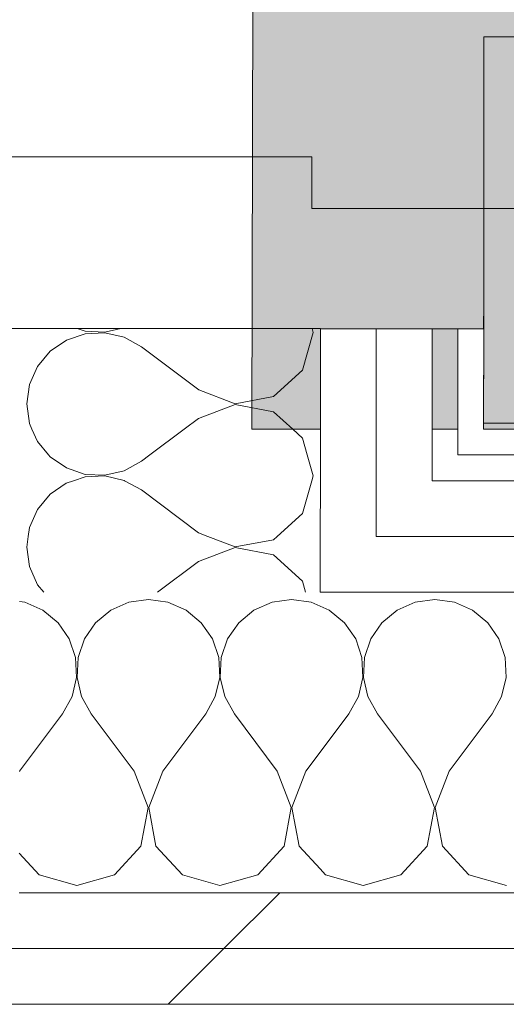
# Model space of a CAD drawing. Header units: millimetres. Extents: x -30280 to 19093, y -19284 to 4746.
# Tile 179 of 256: x -1663 to -1550, y -17072 to -16843. Entities that reach past the tile are written whole.
import ezdxf

# ---------------------------------------------------------------- set-up
doc = ezdxf.new("R2010")
doc.units = ezdxf.units.MM
doc.header["$MEASUREMENT"] = 0
doc.linetypes.add('Wipeout_Contour', pattern=[1000, 0, -1000])
for name, color, linetype in [('Nuevo_07_CR_Cel Ras pladur', 7, 'Continuous'), ('Nuevo_08_E_Envans secs', 7, 'Continuous'), ('Nuevo_Puertas Archicad', 7, 'Continuous')]:
    doc.layers.add(name, color=color, linetype=linetype)
for name, color, linetype, lineweight, true_color in [('Nuevo_07_CR_Cel Ras pladur_Pluma_Nº__102', 7, 'Continuous', 5, 0xcccccc), ('Nuevo_08_E_Envans secs_Pluma_Nº__102', 7, 'Continuous', 5, 0xcccccc), ('Nuevo_08_E_Envans secs_Pluma_Nº__171', 171, 'Continuous', 13, 0xaaaaff), ('Nuevo_08_E_Envans secs_Pluma_Nº__177', 7, 'Continuous', 15, 0xf7e046), ('Nuevo_Puertas Archicad_Pluma_Nº__3', 7, 'Continuous', 5, 0xa4a4a4)]:
    doc.layers.add(name, color=color, linetype=linetype, lineweight=lineweight, true_color=true_color)
doc.layers.add('Nuevo_08_E_Envans secs_Pluma_Nº__1', color=7, linetype='Continuous', lineweight=5)
doc.layers.add('Nuevo_Puertas Archicad_Pluma_Nº__1', color=7, linetype='Continuous', lineweight=5)
pattern_1 = [(45, (0, 0), (-183.8478, 183.8478), [195, -65]), (45, (7e-14, 183.85), (-183.8478, 183.8478), [195, -65])]

# ---------------------------------------------------------------- blocks, each defined once
blk = doc.blocks.new('Forjado_1_1', base_point=(-28050.85, 1700.85))
at = {"layer": 'Nuevo_07_CR_Cel Ras pladur_Pluma_Nº__102', "linetype": 'Continuous', "lineweight": 0, "true_color": 0x333333}
h = blk.add_hatch(color=250, dxfattribs=at)
h.paths.add_polyline_path([(-28050.85, 1700.85), (-1702.11, 1700.85), (-1556.11, 1700.85), (-1556.11, -1703.98), (-1619.11, -1703.98), (-1619.11, -6940.7), (-1544.11, -6940.7), (-1544.11, -7505.7), (-1616.26, -7505.7), (-1616.05, -11923.98), (-1552.9, -11923.98), (-1552.9, -12503.98), (-2036.11, -12503.98), (-2036.11, -12340.7), (-6985.39, -12340.7), (-6985.39, -12549.28), (-7491.4, -12549.28), (-7491.4, -12393.7), (-10655.85, -12393.7), (-10657.1, -13685.07), (-1603.63, -13694.56), (-1609.23, -16937.98), (375.89, -16937.98), (375.89, -16738.98), (1128.89, -16738.98), (1128.89, -17066.98), (2622.91, -17066.98), (5778.89, -17066.98), (5778.89, -16738.98), (6378.89, -16738.98), (6378.89, -12488.98), (5778.89, -12488.98), (5763.89, -12069.98), (3832.9, -12069.98), (2768.91, -12069.98), (2768.91, -12619.14), (2622.91, -12619.14), (2622.91, -12069.98), (843.89, -12069.98), (843.89, -12503.98), (363.89, -12503.98), (363.89, -11923.98), (6641.89, -11923.98), (6627.87, -9203.97), (6003.89, -9207.42), (6010.89, -7490.7), (5790.89, -7490.7), (5790.89, -6940.7), (6010.89, -6940.7), (6010.89, -1710.7), (5770.89, -1710.7), (5770.89, 3861.73), (-28038.85, 3861.73)])
h.paths.add_polyline_path([(7.39, -9099.15), (-1192.61, -9099.15), (-1192.61, 1700.85), (7.39, 1700.85)], flags=0)
h.paths.add_polyline_path([(-1181.11, -11348.2), (-1181.11, -9848.2), (5718.89, -9848.2), (5718.89, -11348.2)], flags=0)
h.paths.add_polyline_path([(38, -16371.48), (-1162, -16371.48), (-1162, -12771.48), (38, -12771.48)], flags=0)
h.paths.add_polyline_path([(2309.36, -16371.48), (1109.36, -16371.48), (1109.36, -12771.48), (2309.36, -12771.48)], flags=0)
h.paths.add_polyline_path([(2226.83, -8799.15), (2226.83, 1400.85), (3726.83, 1400.85), (3726.83, -8799.15)], flags=0)
h.paths.add_polyline_path([(3832.9, -12471.48), (5032.9, -12471.48), (5032.9, -16671.48), (3832.9, -16671.48)], flags=0)
at = {"layer": 'Nuevo_07_CR_Cel Ras pladur_Pluma_Nº__102', "color": 254, "linetype": 'Continuous', "lineweight": 5, "true_color": 0xcccccc, "flags": 128}
blk.add_lwpolyline([(1128.89, -16738.98), (375.89, -16738.98), (375.89, -16937.98), (-1609.23, -16937.98), (-1603.63, -13694.56), (-10657.1, -13685.07), (-10655.85, -12393.7), (-7491.4, -12393.7), (-7491.4, -12549.28), (-6985.39, -12549.28), (-6985.39, -12340.7), (-2036.11, -12340.7), (-2036.11, -12503.98), (-1552.9, -12503.98), (-1552.9, -11923.98), (-1616.05, -11923.98), (-1616.26, -7505.7)], dxfattribs=at)
blk = doc.blocks.new('*X402')
at = {"layer": 'Nuevo_08_E_Envans secs_Pluma_Nº__102', "color": 254, "linetype": 'Continuous', "lineweight": 5, "true_color": 0xcccccc}
for p, q in [((-1661.31, -16962.98), (-1661.66, -16965.44)), ((-1619.48, -16962.98), (-1613.16, -16965.41)), ((-1613.16, -16965.41), (-1604.2, -16963.73)), ((-1604.2, -16963.73), (-1603.38, -16962.98)), ((-1661.66, -16965.44), (-1661.03, -16970)), ((-1613.16, -16965.55), (-1621.66, -16968.81)), ((-1604.21, -16967.25), (-1613.16, -16965.55)), ((-1597.49, -16973.4), (-1604.21, -16967.25)), ((-1661.03, -16970), (-1659.18, -16974.21)), ((-1621.66, -16968.81), (-1631.24, -16975.98)), ((-1659.18, -16974.21), (-1657.71, -16975.98)), ((-1596.76, -16975.98), (-1597.49, -16973.4))]:
    blk.add_line(p, q, dxfattribs=at)
blk = doc.blocks.new('*X403')
at = {"layer": 'Nuevo_08_E_Envans secs_Pluma_Nº__102', "color": 254, "linetype": 'Continuous', "lineweight": 5, "true_color": 0xcccccc}
for p, q in [((-1650.75, -16949.98), (-1652.44, -16950.54)), ((-1634.98, -16952.13), (-1638.87, -16949.98)), ((-1597.48, -16957.59), (-1595.31, -16949.98)), ((-1652.44, -16950.54), (-1656.23, -16953.14)), ((-1621.66, -16962.14), (-1634.98, -16952.13)), ((-1656.23, -16953.14), (-1659.16, -16956.68)), ((-1659.16, -16956.68), (-1661.02, -16960.89)), ((-1603.38, -16962.98), (-1597.48, -16957.59)), ((-1661.02, -16960.89), (-1661.31, -16962.98)), ((-1621.66, -16962.14), (-1619.48, -16962.98))]:
    blk.add_line(p, q, dxfattribs=at)
blk = doc.blocks.new('*X404')
at = {"layer": 'Nuevo_08_E_Envans secs_Pluma_Nº__102', "color": 254, "linetype": 'Continuous', "lineweight": 5, "true_color": 0xcccccc}
for p, q in [((-1656.59, -16943.98), (-1656.22, -16944.42)), ((-1656.22, -16944.42), (-1652.43, -16947.02)), ((-1639, -16947.69), (-1634.98, -16945.46)), ((-1632.99, -16943.98), (-1634.98, -16945.46)), ((-1594.98, -16948.83), (-1596.35, -16943.98)), ((-1652.43, -16947.02), (-1648.08, -16948.5)), ((-1643.48, -16948.72), (-1639, -16947.69)), ((-1648.08, -16949.08), (-1650.75, -16949.98)), ((-1648.08, -16948.5), (-1643.48, -16948.72)), ((-1643.48, -16948.86), (-1648.08, -16949.08)), ((-1639.01, -16949.9), (-1643.48, -16948.86)), ((-1638.87, -16949.98), (-1639.01, -16949.9)), ((-1595.31, -16949.98), (-1594.98, -16948.83))]:
    blk.add_line(p, q, dxfattribs=at)
blk = doc.blocks.new('*X405')
at = {"layer": 'Nuevo_08_E_Envans secs_Pluma_Nº__102', "color": 254, "linetype": 'Continuous', "lineweight": 5, "true_color": 0xcccccc}
for p, q in [((-1660.43, -16937.98), (-1659.15, -16940.87)), ((-1624.98, -16937.98), (-1632.99, -16943.98)), ((-1597.46, -16940.06), (-1599.74, -16937.98)), ((-1659.15, -16940.87), (-1656.59, -16943.98)), ((-1596.35, -16943.98), (-1597.46, -16940.06))]:
    blk.add_line(p, q, dxfattribs=at)
blk = doc.blocks.new('*X406')
at = {"layer": 'Nuevo_08_E_Envans secs_Pluma_Nº__102', "color": 254, "linetype": 'Continuous', "lineweight": 5, "true_color": 0xcccccc}
for p, q in [((-1648.05, -16915.74), (-1652.41, -16917.21)), ((-1649.95, -16914.52), (-1648.05, -16915.16)), ((-1648.05, -16915.16), (-1643.46, -16915.39)), ((-1643.46, -16915.52), (-1648.05, -16915.74)), ((-1643.46, -16915.39), (-1639.74, -16914.53)), ((-1638.98, -16916.57), (-1643.46, -16915.52)), ((-1597.45, -16924.25), (-1594.96, -16915.49)), ((-1594.96, -16915.49), (-1595.22, -16914.56)), ((-1652.41, -16917.21), (-1656.2, -16919.81)), ((-1634.96, -16918.8), (-1638.98, -16916.57)), ((-1656.2, -16919.81), (-1659.14, -16923.35)), ((-1621.63, -16928.81), (-1634.96, -16918.8)), ((-1659.14, -16923.35), (-1661, -16927.56)), ((-1604.18, -16930.39), (-1597.45, -16924.25)), ((-1661, -16927.56), (-1661.63, -16932.11)), ((-1621.63, -16928.81), (-1613.13, -16932.08)), ((-1613.13, -16932.08), (-1604.18, -16930.39)), ((-1661.63, -16932.11), (-1661, -16936.66)), ((-1613.13, -16932.21), (-1621.64, -16935.47)), ((-1604.18, -16933.91), (-1613.13, -16932.21)), ((-1599.74, -16937.98), (-1604.18, -16933.91)), ((-1621.64, -16935.47), (-1624.98, -16937.98)), ((-1661, -16936.66), (-1660.43, -16937.98))]:
    blk.add_line(p, q, dxfattribs=at)
blk = doc.blocks.new('Puerta 27_6')
at = {"layer": 'Nuevo_Puertas Archicad_Pluma_Nº__1', "color": 7, "linetype": 'Continuous', "lineweight": 5}
for p, q in [((382, 0), (382, 844)), ((422, 844), (422, 0)), ((422, 0), (422, 19)), ((472, 19), (472, 0)), ((422, 0), (382, 0)), ((472, 0), (422, 0)), ((450, 0), (422, 0)), ((422, 0), (422, -40)), ((450, -134), (450, 0)), ((450, 0), (450, -6)), ((450, 0), (450, -6)), ((450, 0), (472, 0)), ((450, 0), (472, 0)), ((450, -6), (450, -12)), ((450, -6), (450, -12)), ((450, -12), (450, -25)), ((450, -12), (450, -25)), ((450, -25), (450, -38)), ((450, -25), (450, -38)), ((450, -38), (450, -108)), ((450, -38), (450, -108)), ((422, -40), (410, -40)), ((410, -40), (410, -134)), ((450, -108), (450, -121)), ((450, -108), (450, -121))]:
    blk.add_line(p, q, dxfattribs=at)
at = {"layer": 'Nuevo_Puertas Archicad_Pluma_Nº__3', "color": 253, "linetype": 'Continuous', "lineweight": 5, "true_color": 0xa4a4a4}
blk.add_arc((422, 0), 844, 90, 180, dxfattribs=at)
blk = doc.blocks.new('Muro_61_1', base_point=(-1689.41, -17083.98))
at = {"layer": 'Nuevo_08_E_Envans secs_Pluma_Nº__1', "color": 7, "linetype": 'Continuous', "lineweight": 5}
blk.add_line((-1663.29, -16914.51), (-1676.29, -16914.5), dxfattribs=at)
at = {"layer": 'Nuevo_08_E_Envans secs', "color": 7, "lineweight": 20}
for name in ['*X406', '*X405', '*X404', '*X403', '*X402']:
    blk.add_blockref(name, (0, 0), dxfattribs=at)
at = {"color": 254, "linetype": 'Wipeout_Contour', "lineweight": 0, "ltscale": 67991.451257}
blk.add_wipeout([(-1561.29, -16914.59), (-1561.31, -16937.98), (-1555.31, -16937.98), (-1555.29, -16914.59)], dxfattribs=at).dxf.layer = 'Nuevo_08_E_Envans secs'
at = {"color": 254, "linetype": 'Wipeout_Contour', "lineweight": 0, "ltscale": 68122.256009}
blk.add_wipeout([(-1580.31, -16949.98), (-1593.31, -16949.98), (-1593.32, -16962.98), (-1580.32, -16962.98)], dxfattribs=at).dxf.layer = 'Nuevo_08_E_Envans secs'
at = {"layer": 'Nuevo_08_E_Envans secs_Pluma_Nº__171', "linetype": 'Continuous', "lineweight": 13, "true_color": 0xaaaaff}
h = blk.add_hatch(dxfattribs=at)
h.set_pattern_fill('Panellat_HPL_0001', color=161, style=0, pattern_type=2)
h.set_pattern_definition(pattern_1)
h.paths.add_polyline_path([(-1561.29, -16914.59), (-1561.31, -16937.98), (-1555.31, -16937.98), (-1555.29, -16914.59)])
at = {"layer": 'Nuevo_08_E_Envans secs_Pluma_Nº__177', "linetype": 'Continuous', "lineweight": 15, "true_color": 0xf7e046}
h = blk.add_hatch(dxfattribs=at)
h.set_pattern_fill('Panellat_HPL_0001', color=53, style=0, pattern_type=2)
h.set_pattern_definition(pattern_1)
h.paths.add_polyline_path([(-1580.31, -16949.98), (-1593.31, -16949.98), (-1593.32, -16962.98), (-1580.32, -16962.98)])
at = {"layer": 'Nuevo_08_E_Envans secs_Pluma_Nº__1', "color": 7, "linetype": 'Continuous', "lineweight": 5}
for p, q in [((-1561.31, -16937.98), (-1561.29, -16914.59)), ((-1555.29, -16914.59), (-1561.29, -16914.59)), ((-1555.29, -16914.59), (-1555.3, -16936.59)), ((-1561.31, -16943.98), (-1561.31, -16937.98)), ((-1593.33, -16975.98), (-1593.32, -16962.98))]:
    blk.add_line(p, q, dxfattribs=at)
at = {"layer": 'Nuevo_08_E_Envans secs_Pluma_Nº__1', "color": 7, "linetype": 'Continuous', "lineweight": 5, "flags": 128}
blk.add_lwpolyline([(-1555.31, -16937.98), (-1555.29, -16914.59)], dxfattribs=at)
at = {"color": 254, "linetype": 'Wipeout_Contour', "lineweight": 0, "ltscale": 68084.418799}
blk.add_wipeout([(-1580.31, -16943.98), (-1593.31, -16943.98), (-1593.31, -16949.98), (-1580.31, -16949.98)], dxfattribs=at).dxf.layer = 'Nuevo_08_E_Envans secs'
at = {"layer": 'Nuevo_08_E_Envans secs_Pluma_Nº__177', "linetype": 'Continuous', "lineweight": 15, "true_color": 0xf7e046}
h = blk.add_hatch(dxfattribs=at)
h.set_pattern_fill('Panellat_HPL_0001', color=53, style=0, pattern_type=2)
h.set_pattern_definition(pattern_1)
h.paths.add_polyline_path([(-1580.31, -16943.98), (-1593.31, -16943.98), (-1593.31, -16949.98), (-1580.31, -16949.98)])
at = {"layer": 'Nuevo_08_E_Envans secs_Pluma_Nº__1', "color": 7, "linetype": 'Continuous', "lineweight": 5}
blk.add_line((-1593.32, -16962.98), (-1593.31, -16949.98), dxfattribs=at)
at = {"color": 254, "linetype": 'Wipeout_Contour', "lineweight": 0, "ltscale": 68079.590724}
blk.add_wipeout([(-1567.31, -16943.98), (-1580.31, -16943.98), (-1580.31, -16949.98), (-1567.31, -16949.98)], dxfattribs=at).dxf.layer = 'Nuevo_08_E_Envans secs'
at = {"layer": 'Nuevo_08_E_Envans secs_Pluma_Nº__177', "linetype": 'Continuous', "lineweight": 15, "true_color": 0xf7e046}
h = blk.add_hatch(dxfattribs=at)
h.set_pattern_fill('Panellat_HPL_0001', color=53, style=0, pattern_type=2)
h.set_pattern_definition(pattern_1)
h.paths.add_polyline_path([(-1567.31, -16943.98), (-1580.31, -16943.98), (-1580.31, -16949.98), (-1567.31, -16949.98)])
at = {"layer": 'Nuevo_08_E_Envans secs_Pluma_Nº__1', "color": 7, "linetype": 'Continuous', "lineweight": 5}
blk.add_line((-1580.32, -16962.98), (-1580.31, -16949.98), dxfattribs=at)
at = {"color": 254, "linetype": 'Wipeout_Contour', "lineweight": 0, "ltscale": 68060.521704}
blk.add_wipeout([(-1580.31, -16937.98), (-1593.31, -16937.98), (-1593.31, -16943.98), (-1580.31, -16943.98)], dxfattribs=at).dxf.layer = 'Nuevo_08_E_Envans secs'
at = {"layer": 'Nuevo_08_E_Envans secs_Pluma_Nº__177', "linetype": 'Continuous', "lineweight": 15, "true_color": 0xf7e046}
h = blk.add_hatch(dxfattribs=at)
h.set_pattern_fill('Panellat_HPL_0001', color=53, style=0, pattern_type=2)
h.set_pattern_definition(pattern_1)
h.paths.add_polyline_path([(-1580.31, -16937.98), (-1593.31, -16937.98), (-1593.31, -16943.98), (-1580.31, -16943.98)])
at = {"layer": 'Nuevo_08_E_Envans secs_Pluma_Nº__1', "color": 7, "linetype": 'Continuous', "lineweight": 5}
blk.add_line((-1593.31, -16949.98), (-1593.31, -16943.98), dxfattribs=at)
at = {"color": 254, "linetype": 'Wipeout_Contour', "lineweight": 0, "ltscale": 68055.691948}
blk.add_wipeout([(-1567.31, -16937.98), (-1580.31, -16937.98), (-1580.31, -16943.98), (-1567.31, -16943.98)], dxfattribs=at).dxf.layer = 'Nuevo_08_E_Envans secs'
at = {"layer": 'Nuevo_08_E_Envans secs_Pluma_Nº__177', "linetype": 'Continuous', "lineweight": 15, "true_color": 0xf7e046}
h = blk.add_hatch(dxfattribs=at)
h.set_pattern_fill('Panellat_HPL_0001', color=53, style=0, pattern_type=2)
h.set_pattern_definition(pattern_1)
h.paths.add_polyline_path([(-1567.31, -16937.98), (-1580.31, -16937.98), (-1580.31, -16943.98), (-1567.31, -16943.98)])
at = {"layer": 'Nuevo_08_E_Envans secs_Pluma_Nº__1', "color": 7, "linetype": 'Continuous', "lineweight": 5}
for p, q in [((-1580.31, -16949.98), (-1580.31, -16943.98)), ((-1567.31, -16949.98), (-1567.31, -16943.98))]:
    blk.add_line(p, q, dxfattribs=at)
at = {"color": 254, "linetype": 'Wipeout_Contour', "lineweight": 0, "ltscale": 67997.144378}
blk.add_wipeout([(-1580.31, -16937.98), (-1567.31, -16937.98), (-1567.29, -16914.58), (-1580.29, -16914.57)], dxfattribs=at).dxf.layer = 'Nuevo_08_E_Envans secs'
at = {"layer": 'Nuevo_08_E_Envans secs_Pluma_Nº__177', "linetype": 'Continuous', "lineweight": 15, "true_color": 0xf7e046}
h = blk.add_hatch(dxfattribs=at)
h.set_pattern_fill('Panellat_HPL_0001', color=53, style=0, pattern_type=2)
h.set_pattern_definition(pattern_1)
h.paths.add_polyline_path([(-1580.31, -16937.98), (-1567.31, -16937.98), (-1567.29, -16914.58), (-1580.29, -16914.57)])
at = {"layer": 'Nuevo_08_E_Envans secs_Pluma_Nº__1', "color": 7, "linetype": 'Continuous', "lineweight": 5}
for p, q in [((-1567.31, -16937.98), (-1567.29, -16914.58)), ((-1561.29, -16914.59), (-1567.29, -16914.58)), ((-1567.31, -16943.98), (-1567.31, -16937.98))]:
    blk.add_line(p, q, dxfattribs=at)
at = {"color": 254, "linetype": 'Wipeout_Contour', "lineweight": 0, "ltscale": 68001.959186}
blk.add_wipeout([(-1593.29, -16914.56), (-1593.31, -16937.98), (-1580.31, -16937.98), (-1580.29, -16914.57)], dxfattribs=at).dxf.layer = 'Nuevo_08_E_Envans secs'
at = {"layer": 'Nuevo_08_E_Envans secs_Pluma_Nº__177', "linetype": 'Continuous', "lineweight": 15, "true_color": 0xf7e046}
h = blk.add_hatch(dxfattribs=at)
h.set_pattern_fill('Panellat_HPL_0001', color=53, style=0, pattern_type=2)
h.set_pattern_definition(pattern_1)
h.paths.add_polyline_path([(-1593.29, -16914.56), (-1593.31, -16937.98), (-1580.31, -16937.98), (-1580.29, -16914.57)])
at = {"layer": 'Nuevo_08_E_Envans secs_Pluma_Nº__1', "color": 7, "linetype": 'Continuous', "lineweight": 5}
for p, q in [((-1593.29, -16914.56), (-1663.29, -16914.51)), ((-1593.31, -16937.98), (-1593.29, -16914.56)), ((-1580.29, -16914.57), (-1593.29, -16914.56)), ((-1580.31, -16937.98), (-1580.29, -16914.57)), ((-1567.29, -16914.58), (-1580.29, -16914.57)), ((-1593.31, -16943.98), (-1593.31, -16937.98)), ((-1580.31, -16943.98), (-1580.31, -16937.98))]:
    blk.add_line(p, q, dxfattribs=at)
at = {"layer": 'Nuevo_Puertas Archicad', "color": 253, "linetype": 'Continuous', "lineweight": 5, "true_color": 0xa4a4a6, "zscale": 1000, "rotation": 269.9576557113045}
blk.add_blockref('Puerta 27_6', (-1554.96, -16464.59), dxfattribs=at)
blk = doc.blocks.new('*X769')
at = {"layer": 'Nuevo_08_E_Envans secs_Pluma_Nº__102', "color": 254, "linetype": 'Continuous', "lineweight": 5, "true_color": 0xcccccc}
for p, q in [((-1633.33, -16977.64), (-1637.89, -16978.28)), ((-1628.78, -16978.28), (-1633.33, -16977.64)), ((-1600, -16977.64), (-1604.55, -16978.28)), ((-1595.45, -16978.28), (-1600, -16977.64)), ((-1662.11, -16978.28), (-1663.34, -16978.11)), ((-1657.9, -16980.13), (-1662.11, -16978.28)), ((-1654.36, -16983.07), (-1657.9, -16980.13)), ((-1642.1, -16980.13), (-1645.64, -16983.07)), ((-1637.89, -16978.28), (-1642.1, -16980.13)), ((-1624.57, -16980.13), (-1628.78, -16978.28)), ((-1621.03, -16983.07), (-1624.57, -16980.13)), ((-1608.76, -16980.13), (-1612.3, -16983.07)), ((-1604.55, -16978.28), (-1608.76, -16980.13)), ((-1593.34, -16979.21), (-1595.45, -16978.28)), ((-1651.76, -16986.86), (-1654.36, -16983.07)), ((-1645.64, -16983.07), (-1648.24, -16986.86)), ((-1618.43, -16986.86), (-1621.03, -16983.07)), ((-1612.3, -16983.07), (-1614.91, -16986.86)), ((-1650.29, -16991.21), (-1651.76, -16986.86)), ((-1648.24, -16986.86), (-1649.71, -16991.21)), ((-1616.96, -16991.21), (-1618.43, -16986.86)), ((-1614.91, -16986.86), (-1616.38, -16991.21)), ((-1650.07, -16995.81), (-1650.29, -16991.21)), ((-1649.71, -16991.21), (-1649.93, -16995.81)), ((-1616.73, -16995.81), (-1616.96, -16991.21)), ((-1616.38, -16991.21), (-1616.6, -16995.81)), ((-1651.11, -17000.28), (-1650.07, -16995.81)), ((-1649.93, -16995.81), (-1648.89, -17000.28)), ((-1617.77, -17000.28), (-1616.73, -16995.81)), ((-1616.6, -16995.81), (-1615.56, -17000.28)), ((-1653.33, -17004.31), (-1651.11, -17000.28)), ((-1648.89, -17000.28), (-1646.67, -17004.31)), ((-1620, -17004.31), (-1617.77, -17000.28)), ((-1615.56, -17000.28), (-1613.33, -17004.31)), ((-1663.33, -17017.64), (-1653.33, -17004.31)), ((-1636.67, -17017.64), (-1646.67, -17004.31)), ((-1630, -17017.64), (-1620, -17004.31)), ((-1603.33, -17017.64), (-1613.33, -17004.31)), ((-1596.67, -17017.64), (-1593.36, -17013.24)), ((-1663.33, -17017.64), (-1663.36, -17017.72)), ((-1633.4, -17026.15), (-1636.67, -17017.64)), ((-1630, -17017.64), (-1633.27, -17026.15)), ((-1600.07, -17026.15), (-1603.33, -17017.64)), ((-1596.67, -17017.64), (-1599.93, -17026.15)), ((-1635.09, -17035.1), (-1633.4, -17026.15)), ((-1633.27, -17026.15), (-1631.57, -17035.1)), ((-1601.76, -17035.1), (-1600.07, -17026.15)), ((-1599.93, -17026.15), (-1598.24, -17035.1)), ((-1641.24, -17041.82), (-1635.09, -17035.1)), ((-1631.57, -17035.1), (-1625.43, -17041.82)), ((-1607.9, -17041.82), (-1601.76, -17035.1)), ((-1598.24, -17035.1), (-1593.38, -17040.41)), ((-1663.38, -17036.77), (-1658.76, -17041.82)), ((-1658.76, -17041.82), (-1650, -17044.31)), ((-1650, -17044.31), (-1641.24, -17041.82)), ((-1625.43, -17041.82), (-1616.67, -17044.31)), ((-1616.67, -17044.31), (-1607.9, -17041.82))]:
    blk.add_line(p, q, dxfattribs=at)
blk = doc.blocks.new('*X770')
at = {"layer": 'Nuevo_08_E_Envans secs_Pluma_Nº__102', "color": 254, "linetype": 'Continuous', "lineweight": 5, "true_color": 0xcccccc}
for p, q in [((-1566.67, -16977.64), (-1571.22, -16978.28)), ((-1562.11, -16978.28), (-1566.67, -16977.64)), ((-1591.24, -16980.13), (-1593.34, -16979.21)), ((-1587.7, -16983.07), (-1591.24, -16980.13)), ((-1575.43, -16980.13), (-1578.97, -16983.07)), ((-1571.22, -16978.28), (-1575.43, -16980.13)), ((-1557.9, -16980.13), (-1562.11, -16978.28)), ((-1554.36, -16983.07), (-1557.9, -16980.13)), ((-1585.09, -16986.86), (-1587.7, -16983.07)), ((-1578.97, -16983.07), (-1581.57, -16986.86)), ((-1551.76, -16986.86), (-1554.36, -16983.07)), ((-1583.62, -16991.21), (-1585.09, -16986.86)), ((-1581.57, -16986.86), (-1583.04, -16991.21)), ((-1550.29, -16991.21), (-1551.76, -16986.86)), ((-1583.4, -16995.81), (-1583.62, -16991.21)), ((-1583.04, -16991.21), (-1583.27, -16995.81)), ((-1550.07, -16995.81), (-1550.29, -16991.21)), ((-1584.44, -17000.28), (-1583.4, -16995.81)), ((-1583.27, -16995.81), (-1582.23, -17000.28)), ((-1551.11, -17000.28), (-1550.07, -16995.81)), ((-1586.67, -17004.31), (-1584.44, -17000.28)), ((-1582.23, -17000.28), (-1580, -17004.31)), ((-1553.33, -17004.31), (-1551.11, -17000.28)), ((-1593.36, -17013.24), (-1586.67, -17004.31)), ((-1570, -17017.64), (-1580, -17004.31)), ((-1563.33, -17017.64), (-1553.33, -17004.31)), ((-1566.73, -17026.15), (-1570, -17017.64)), ((-1563.33, -17017.64), (-1566.6, -17026.15)), ((-1568.43, -17035.1), (-1566.73, -17026.15)), ((-1566.6, -17026.15), (-1564.91, -17035.1)), ((-1574.57, -17041.82), (-1568.43, -17035.1)), ((-1564.91, -17035.1), (-1558.76, -17041.82)), ((-1593.38, -17040.41), (-1592.1, -17041.82)), ((-1592.1, -17041.82), (-1583.33, -17044.31)), ((-1583.33, -17044.31), (-1574.57, -17041.82)), ((-1558.76, -17041.82), (-1550, -17044.31))]:
    blk.add_line(p, q, dxfattribs=at)
blk = doc.blocks.new('Muro_124_1', base_point=(-1743.33, -17083.98))
at = {"layer": 'Nuevo_08_E_Envans secs', "color": 7, "lineweight": 20}
for name in ['*X769', '*X770']:
    blk.add_blockref(name, (0, 0), dxfattribs=at)
at = {"color": 254, "linetype": 'Wipeout_Contour', "lineweight": 0, "ltscale": 68049.981038}
blk.add_wipeout([(-1555.31, -16937.98), (-1561.31, -16937.98), (-1561.31, -16943.98), (-1555.31, -16943.98)], dxfattribs=at).dxf.layer = 'Nuevo_08_E_Envans secs'
at = {"color": 254, "linetype": 'Wipeout_Contour', "lineweight": 0, "ltscale": 68174.033543}
blk.add_wipeout([(-1580.32, -16962.98), (-1593.32, -16962.98), (-1593.33, -16975.98), (-1580.33, -16975.98)], dxfattribs=at).dxf.layer = 'Nuevo_08_E_Envans secs'
at = {"color": 254, "linetype": 'Wipeout_Contour', "lineweight": 0, "ltscale": 68450.303392}
blk.add_wipeout([(-1743.33, -17071.98), (428.89, -17071.98), (428.89, -17058.98), (-1743.33, -17058.98)], dxfattribs=at).dxf.layer = 'Nuevo_08_E_Envans secs'
at = {"layer": 'Nuevo_08_E_Envans secs_Pluma_Nº__171', "linetype": 'Continuous', "lineweight": 13, "true_color": 0xaaaaff}
h = blk.add_hatch(dxfattribs=at)
h.set_pattern_fill('Panellat_HPL_0001', color=161, style=0, pattern_type=2)
h.set_pattern_definition(pattern_1)
h.paths.add_polyline_path([(-1555.31, -16937.98), (-1561.31, -16937.98), (-1561.31, -16943.98), (-1555.31, -16943.98)])
at = {"layer": 'Nuevo_08_E_Envans secs_Pluma_Nº__177', "linetype": 'Continuous', "lineweight": 15, "true_color": 0xf7e046}
h = blk.add_hatch(dxfattribs=at)
h.set_pattern_fill('Panellat_HPL_0001', color=53, style=0, pattern_type=2)
h.set_pattern_definition(pattern_1)
h.paths.add_polyline_path([(-1580.32, -16962.98), (-1593.32, -16962.98), (-1593.33, -16975.98), (-1580.33, -16975.98)])
h = blk.add_hatch(dxfattribs=at)
h.set_pattern_fill('Panellat_HPL_0001', color=53, style=0, pattern_type=2)
h.set_pattern_definition(pattern_1)
h.paths.add_polyline_path([(-1743.33, -17071.98), (428.89, -17071.98), (428.89, -17058.98), (-1743.33, -17058.98)])
at = {"layer": 'Nuevo_08_E_Envans secs_Pluma_Nº__1', "color": 7, "linetype": 'Continuous', "lineweight": 5}
for p, q in [((-1561.31, -16943.98), (-1561.31, -16937.98)), ((-1593.33, -16975.98), (-1593.32, -16962.98)), ((-1743.33, -17071.98), (428.89, -17071.98))]:
    blk.add_line(p, q, dxfattribs=at)
at = {"color": 254, "linetype": 'Wipeout_Contour', "lineweight": 0, "ltscale": 67914.204111}
blk.add_wipeout([(363.89, -16937.98), (-1555.31, -16937.98), (-1555.31, -16943.98), (363.89, -16943.98)], dxfattribs=at).dxf.layer = 'Nuevo_08_E_Envans secs'
at = {"color": 254, "linetype": 'Wipeout_Contour', "lineweight": 0, "ltscale": 68033.665155}
blk.add_wipeout([(388.89, -16962.98), (-1580.32, -16962.98), (-1580.33, -16975.98), (388.89, -16975.98)], dxfattribs=at).dxf.layer = 'Nuevo_08_E_Envans secs'
at = {"color": 254, "linetype": 'Wipeout_Contour', "lineweight": 0, "ltscale": 68398.446312}
blk.add_wipeout([(-1743.33, -17058.98), (428.89, -17058.98), (428.89, -17045.98), (-1743.33, -17045.98)], dxfattribs=at).dxf.layer = 'Nuevo_08_E_Envans secs'
at = {"layer": 'Nuevo_08_E_Envans secs_Pluma_Nº__171', "linetype": 'Continuous', "lineweight": 13, "true_color": 0xaaaaff}
h = blk.add_hatch(dxfattribs=at)
h.set_pattern_fill('Panellat_HPL_0001', color=161, style=0, pattern_type=2)
h.set_pattern_definition(pattern_1)
h.paths.add_polyline_path([(363.89, -16937.98), (-1555.31, -16937.98), (-1555.31, -16943.98), (363.89, -16943.98)])
at = {"layer": 'Nuevo_08_E_Envans secs_Pluma_Nº__177', "linetype": 'Continuous', "lineweight": 15, "true_color": 0xf7e046}
h = blk.add_hatch(dxfattribs=at)
h.set_pattern_fill('Panellat_HPL_0001', color=53, style=0, pattern_type=2)
h.set_pattern_definition(pattern_1)
h.paths.add_polyline_path([(388.89, -16962.98), (-1580.32, -16962.98), (-1580.33, -16975.98), (388.89, -16975.98)])
h = blk.add_hatch(dxfattribs=at)
h.set_pattern_fill('Panellat_HPL_0001', color=53, style=0, pattern_type=2)
h.set_pattern_definition(pattern_1)
h.paths.add_polyline_path([(-1743.33, -17058.98), (428.89, -17058.98), (428.89, -17045.98), (-1743.33, -17045.98)])
at = {"layer": 'Nuevo_08_E_Envans secs_Pluma_Nº__1', "color": 7, "linetype": 'Continuous', "lineweight": 5}
for p, q in [((-1561.31, -16943.98), (-1555.31, -16943.98)), ((-1555.31, -16943.98), (363.89, -16943.98)), ((-1593.33, -16975.98), (-1580.33, -16975.98)), ((-1580.33, -16975.98), (388.89, -16975.98)), ((-1663.39, -17045.98), (-1593.39, -17045.98)), ((-1593.39, -17045.98), (388.89, -17045.98)), ((-1743.33, -17058.98), (428.89, -17058.98))]:
    blk.add_line(p, q, dxfattribs=at)
at = {"layer": 'Nuevo_08_E_Envans secs_Pluma_Nº__1', "color": 7, "linetype": 'Continuous', "lineweight": 5, "flags": 128}
blk.add_lwpolyline([(363.89, -16937.98), (-1555.31, -16937.98)], dxfattribs=at)
at = {"color": 254, "linetype": 'Wipeout_Contour', "lineweight": 0, "ltscale": 68117.430594}
blk.add_wipeout([(-1567.31, -16949.98), (-1580.31, -16949.98), (-1580.32, -16962.98), (-1567.32, -16962.98)], dxfattribs=at).dxf.layer = 'Nuevo_08_E_Envans secs'
at = {"layer": 'Nuevo_08_E_Envans secs_Pluma_Nº__177', "linetype": 'Continuous', "lineweight": 15, "true_color": 0xf7e046}
h = blk.add_hatch(dxfattribs=at)
h.set_pattern_fill('Panellat_HPL_0001', color=53, style=0, pattern_type=2)
h.set_pattern_definition(pattern_1)
h.paths.add_polyline_path([(-1567.31, -16949.98), (-1580.31, -16949.98), (-1580.32, -16962.98), (-1567.32, -16962.98)])
at = {"layer": 'Nuevo_08_E_Envans secs_Pluma_Nº__1', "color": 7, "linetype": 'Continuous', "lineweight": 5}
blk.add_line((-1580.32, -16962.98), (-1580.31, -16949.98), dxfattribs=at)
at = {"color": 254, "linetype": 'Wipeout_Contour', "lineweight": 0, "ltscale": 67978.793297}
blk.add_wipeout([(375.89, -16949.98), (-1567.31, -16949.98), (-1567.32, -16962.98), (375.89, -16962.98)], dxfattribs=at).dxf.layer = 'Nuevo_08_E_Envans secs'
at = {"layer": 'Nuevo_08_E_Envans secs_Pluma_Nº__177', "linetype": 'Continuous', "lineweight": 15, "true_color": 0xf7e046}
h = blk.add_hatch(dxfattribs=at)
h.set_pattern_fill('Panellat_HPL_0001', color=53, style=0, pattern_type=2)
h.set_pattern_definition(pattern_1)
h.paths.add_polyline_path([(375.89, -16949.98), (-1567.31, -16949.98), (-1567.32, -16962.98), (375.89, -16962.98)])
at = {"layer": 'Nuevo_08_E_Envans secs_Pluma_Nº__1', "color": 7, "linetype": 'Continuous', "lineweight": 5}
for p, q in [((-1567.31, -16949.98), (-1567.31, -16943.98)), ((-1567.31, -16949.98), (-1561.31, -16949.98)), ((-1561.31, -16949.98), (369.89, -16949.98)), ((-1580.32, -16962.98), (-1567.32, -16962.98)), ((-1567.32, -16962.98), (375.89, -16962.98))]:
    blk.add_line(p, q, dxfattribs=at)

msp = doc.modelspace()

# ---------------------------------------------------------------- block references
at = {"layer": 'Nuevo_07_CR_Cel Ras pladur', "color": 254, "linetype": 'Continuous', "lineweight": 5, "true_color": 0xcccccc}
msp.add_blockref('Forjado_1_1', (-28050.85, 1700.85), dxfattribs=at)

# ---------------------------------------------------------------- next in the draw order: block references
at = {"layer": 'Nuevo_08_E_Envans secs', "color": 7, "lineweight": 20}
msp.add_blockref('Muro_61_1', (-1689.41, -17083.98), dxfattribs=at)

# ---------------------------------------------------------------- next in the draw order: block references
msp.add_blockref('Muro_124_1', (-1743.33, -17083.98), dxfattribs=at)

doc.saveas('drawing.dxf')
